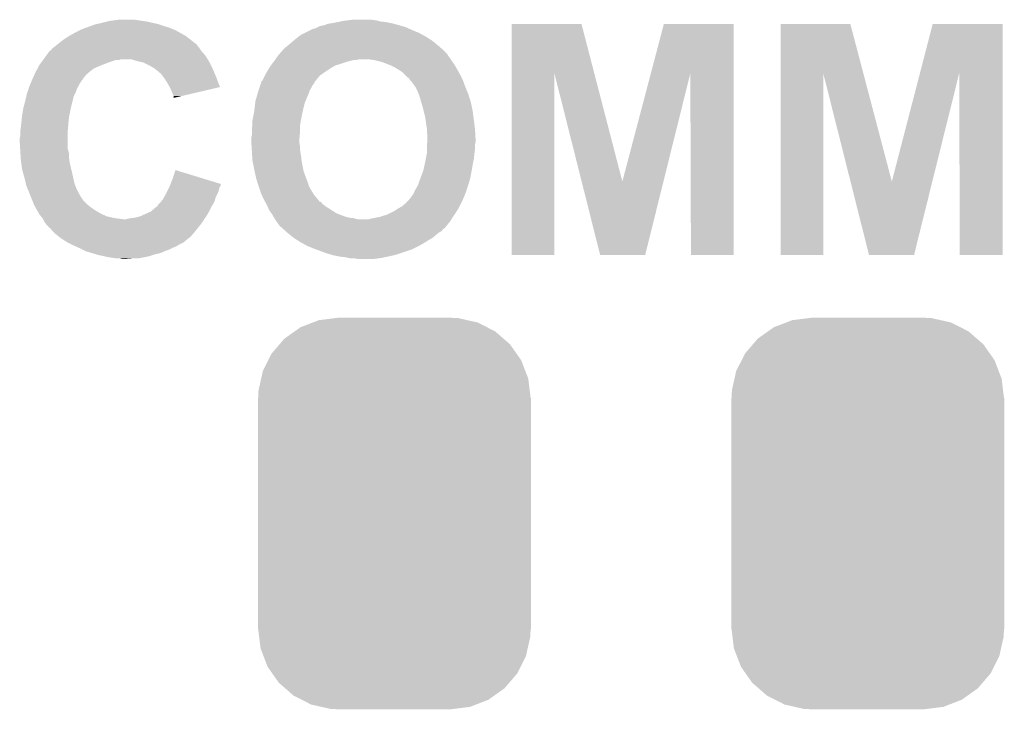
# Model space of a CAD drawing. Extents: x -0.05 to 0.95, y -0.15 to 1.54.
# Tile 20 of 45: x 0.31 to 0.47, y 0.36 to 0.48. Entities that reach past the tile are written whole.
import ezdxf

# ---------------------------------------------------------------- set-up
doc = ezdxf.new("R2010")
doc.units = 0
doc.layers.get('0').update_dxf_attribs({"linetype": 'CONTINUOUS'})
doc.layers.add('ACCEL_35_CLICK_V101_GTO', color=14, linetype='CONTINUOUS')
doc.layers.add('ACCEL_35_CLICK_V101_GTS', color=12, linetype='CONTINUOUS')

# ---------------------------------------------------------------- blocks, each defined once
blk = doc.blocks.new('CUSTOM_74')
for points in [[(-0.01563, 0.03096), (-0.01356, 0.03176), (0.01541, 0.03096), (0.01383, 0.03176)], [(-0.01356, 0.03176), (-0.01259, 0.03214), (0.01383, 0.03176), (0.01215, 0.03214)], [(-0.01259, 0.03214), (-0.00989, 0.03248), (0.01215, 0.03214), (0.01065, 0.03248)], [(-0.00989, 0.03248), (-0.00935, 0.03255), (0.01065, 0.03248), (0.00935, 0.03255)], [(-0.01829, 0.02907), (-0.01657, 0.03029), (0.01814, 0.02907), (0.01674, 0.03029)], [(-0.01657, 0.03029), (-0.01563, 0.03096), (0.01674, 0.03029), (0.01541, 0.03096)], [(-0.02041, 0.0266), (-0.01908, 0.02815), (0.0203, 0.0266), (0.0192, 0.02815)], [(-0.01908, 0.02815), (-0.01829, 0.02907), (0.0192, 0.02815), (0.01814, 0.02907)], [(-0.02097, 0.02548), (-0.02041, 0.0266), (0.02108, 0.02548), (0.0203, 0.0266)], [(-0.02188, 0.02368), (-0.02097, 0.02548), (0.02177, 0.02368), (0.02108, 0.02548)], [(-0.02215, 0.02244), (-0.02188, 0.02368), (0.02225, 0.02244), (0.02177, 0.02368)], [(-0.02259, 0.0205), (-0.02215, 0.02244), (0.02249, 0.0205), (0.02225, 0.02244)], [(-0.02265, 0.0192), (-0.02259, 0.0205), (0.02265, 0.0192), (0.02249, 0.0205)], [(-0.0227, -0.0192), (-0.0227, 0.0192), (0.0227, -0.0192), (0.0227, 0.0192)], [(-0.02249, -0.0205), (-0.02265, -0.0192), (0.02259, -0.0205), (0.02265, -0.0192)], [(-0.02225, -0.02244), (-0.02249, -0.0205), (0.02215, -0.02244), (0.02259, -0.0205)], [(-0.02177, -0.02368), (-0.02225, -0.02244), (0.02188, -0.02368), (0.02215, -0.02244)], [(-0.02108, -0.02548), (-0.02177, -0.02368), (0.02097, -0.02548), (0.02188, -0.02368)], [(-0.0203, -0.0266), (-0.02108, -0.02548), (0.02041, -0.0266), (0.02097, -0.02548)], [(-0.0192, -0.02815), (-0.0203, -0.0266), (0.01908, -0.02815), (0.02041, -0.0266)], [(-0.01814, -0.02907), (-0.0192, -0.02815), (0.01829, -0.02907), (0.01908, -0.02815)], [(-0.01674, -0.03029), (-0.01814, -0.02907), (0.01657, -0.03029), (0.01829, -0.02907)], [(-0.01541, -0.03096), (-0.01674, -0.03029), (0.01563, -0.03096), (0.01657, -0.03029)], [(-0.01383, -0.03176), (-0.01541, -0.03096), (0.01356, -0.03176), (0.01563, -0.03096)], [(-0.01215, -0.03214), (-0.01383, -0.03176), (0.01259, -0.03214), (0.01356, -0.03176)], [(-0.01065, -0.03248), (-0.01215, -0.03214), (0.00989, -0.03248), (0.01259, -0.03214)], [(-0.00935, -0.03255), (-0.01065, -0.03248), (0.00935, -0.03255), (0.00989, -0.03248)]]:
    blk.add_solid(points)

msp = doc.modelspace()

# ---------------------------------------------------------------- linework, layer by layer
at = {"layer": 'ACCEL_35_CLICK_V101_GTO'}
for points in [[(0.3228, 0.4746), (0.3236, 0.4748), (0.331, 0.4746), (0.3301, 0.4748)], [(0.3236, 0.4748), (0.324, 0.4749), (0.3301, 0.4748), (0.3294, 0.4749)], [(0.324, 0.4749), (0.32475, 0.475), (0.3294, 0.4749), (0.3287, 0.475)], [(0.32475, 0.475), (0.3255, 0.4751), (0.3287, 0.475), (0.3281, 0.4751)], [(0.36187, 0.4747), (0.36233, 0.4748), (0.3699, 0.4747), (0.369, 0.4748)], [(0.36233, 0.4748), (0.3628, 0.4749), (0.369, 0.4748), (0.3686, 0.4749)], [(0.3628, 0.4749), (0.3636, 0.475), (0.3686, 0.4749), (0.3682, 0.475)], [(0.3636, 0.475), (0.3644, 0.4751), (0.3682, 0.475), (0.3674, 0.4751)], [(0.3183, 0.473), (0.3191, 0.4734), (0.33552, 0.473), (0.3348, 0.4734)], [(0.3191, 0.4734), (0.3193, 0.4735), (0.3348, 0.4734), (0.33455, 0.4735)], [(0.3193, 0.4735), (0.32013, 0.4738), (0.33455, 0.4735), (0.3338, 0.4738)], [(0.32013, 0.4738), (0.32095, 0.4741), (0.3338, 0.4738), (0.3328, 0.4741)], [(0.32095, 0.4741), (0.3215, 0.4743), (0.3328, 0.4741), (0.3322, 0.4743)], [(0.3215, 0.4743), (0.32193, 0.4744), (0.3322, 0.4743), (0.3319, 0.4744)], [(0.32193, 0.4744), (0.3228, 0.4746), (0.3319, 0.4744), (0.331, 0.4746)], [(0.3564, 0.4729), (0.3574, 0.4734), (0.3754, 0.4729), (0.3742, 0.4734)], [(0.3574, 0.4734), (0.3578, 0.4736), (0.3742, 0.4734), (0.37376, 0.4736)], [(0.358, 0.4736), (0.3586, 0.4739), (0.37376, 0.4736), (0.3731, 0.4739)], [(0.3586, 0.4739), (0.3588, 0.474), (0.3731, 0.4739), (0.37273, 0.474)], [(0.3588, 0.474), (0.3592, 0.4741), (0.37273, 0.474), (0.37237, 0.4741)], [(0.3592, 0.4741), (0.3597, 0.4742), (0.37237, 0.4741), (0.372, 0.4742)], [(0.3597, 0.4742), (0.3602, 0.4744), (0.372, 0.4742), (0.37127, 0.4744)], [(0.3602, 0.4744), (0.3608, 0.4745), (0.37127, 0.4744), (0.3709, 0.4745)], [(0.3608, 0.4745), (0.3614, 0.4746), (0.3709, 0.4745), (0.3704, 0.4746)], [(0.3614, 0.4746), (0.36187, 0.4747), (0.3704, 0.4746), (0.3699, 0.4747)], [(0.3908, 0.46619), (0.3908, 0.4744), (0.40453, 0.46619), (0.4024, 0.4744)], [(0.3908, 0.4744), (0.3908, 0.4744), (0.4024, 0.4744), (0.3908, 0.4744)], [(0.41394, 0.46619), (0.4161, 0.4744), (0.4277, 0.46619), (0.4277, 0.4744)], [(0.4161, 0.4744), (0.4161, 0.4744), (0.4277, 0.4744), (0.4161, 0.4744)], [(0.4355, 0.46619), (0.4355, 0.4744), (0.44926, 0.46619), (0.4471, 0.4744)], [(0.4355, 0.4744), (0.4355, 0.4744), (0.4471, 0.4744), (0.4355, 0.4744)], [(0.45867, 0.46619), (0.4608, 0.4744), (0.4724, 0.46619), (0.4724, 0.4744)], [(0.4608, 0.4744), (0.4608, 0.4744), (0.4724, 0.4744), (0.4608, 0.4744)], [(0.3153, 0.471), (0.3159, 0.4715), (0.3384, 0.471), (0.33776, 0.4715)], [(0.3159, 0.4715), (0.3166, 0.472), (0.33776, 0.4715), (0.33711, 0.472)], [(0.3166, 0.472), (0.31724, 0.4724), (0.33711, 0.472), (0.3366, 0.4724)], [(0.31724, 0.4724), (0.3174, 0.4725), (0.3366, 0.4724), (0.33642, 0.4725)], [(0.3174, 0.4725), (0.3183, 0.473), (0.33642, 0.4725), (0.33552, 0.473)], [(0.3543, 0.4714), (0.35453, 0.4716), (0.37784, 0.4714), (0.3776, 0.4716)], [(0.35453, 0.4716), (0.355, 0.472), (0.3776, 0.4716), (0.37697, 0.472)], [(0.355, 0.472), (0.3554, 0.4723), (0.37697, 0.472), (0.3765, 0.4723)], [(0.3554, 0.4723), (0.3558, 0.4726), (0.3765, 0.4723), (0.37595, 0.4726)], [(0.3558, 0.4726), (0.3564, 0.4729), (0.37595, 0.4726), (0.3754, 0.4729)], [(0.3139, 0.4698), (0.314, 0.4699), (0.33929, 0.4698), (0.3392, 0.4699)], [(0.314, 0.4699), (0.3142, 0.47), (0.3392, 0.4699), (0.33913, 0.47)], [(0.3142, 0.47), (0.3144, 0.4703), (0.33913, 0.47), (0.33893, 0.4703)], [(0.3144, 0.4703), (0.31467, 0.4705), (0.33893, 0.4703), (0.3388, 0.4705)], [(0.31467, 0.4705), (0.3148, 0.4706), (0.3388, 0.4705), (0.3387, 0.4706)], [(0.3148, 0.4706), (0.31493, 0.4707), (0.3387, 0.4706), (0.3386, 0.4707)], [(0.31493, 0.4707), (0.31517, 0.4709), (0.3386, 0.4707), (0.3385, 0.4709)], [(0.31517, 0.4709), (0.3153, 0.471), (0.3385, 0.4709), (0.3384, 0.471)], [(0.35253, 0.4698), (0.3528, 0.4701), (0.3797, 0.4698), (0.37937, 0.4701)], [(0.3528, 0.4701), (0.3532, 0.4705), (0.37937, 0.4701), (0.37892, 0.4705)], [(0.3532, 0.4705), (0.35345, 0.4707), (0.37892, 0.4705), (0.3787, 0.4707)], [(0.35345, 0.4707), (0.3537, 0.4709), (0.3787, 0.4707), (0.37846, 0.4709)], [(0.3537, 0.4709), (0.3543, 0.4714), (0.37846, 0.4709), (0.37784, 0.4714)], [(0.31266, 0.4681), (0.31288, 0.4684), (0.3241, 0.4681), (0.325, 0.4684)], [(0.31288, 0.4684), (0.31295, 0.4685), (0.3255, 0.4684), (0.3258, 0.4685)], [(0.31288, 0.4684), (0.31288, 0.4684), (0.325, 0.4684), (0.3255, 0.4684)], [(0.31295, 0.4685), (0.31339, 0.4691), (0.34026, 0.4685), (0.3399, 0.4691)], [(0.31295, 0.4685), (0.31295, 0.4685), (0.3258, 0.4685), (0.3276, 0.4685)], [(0.31339, 0.4691), (0.3139, 0.4698), (0.3399, 0.4691), (0.33929, 0.4698)], [(0.3286, 0.4682), (0.3276, 0.4685), (0.34044, 0.4682), (0.34026, 0.4685)], [(0.32905, 0.4681), (0.3286, 0.4682), (0.3405, 0.4681), (0.34044, 0.4682)], [(0.35122, 0.4681), (0.3513, 0.4682), (0.3634, 0.4681), (0.36377, 0.4682)], [(0.3513, 0.4682), (0.35144, 0.4684), (0.36377, 0.4682), (0.3645, 0.4684)], [(0.35144, 0.4684), (0.35151, 0.4685), (0.3649, 0.4684), (0.3654, 0.4685)], [(0.35151, 0.4685), (0.352, 0.4692), (0.38067, 0.4685), (0.3802, 0.4692)], [(0.352, 0.4692), (0.35236, 0.4696), (0.3802, 0.4692), (0.3799, 0.4696)], [(0.35236, 0.4696), (0.35244, 0.4697), (0.3799, 0.4696), (0.3797, 0.4697)], [(0.35244, 0.4697), (0.35253, 0.4698), (0.3797, 0.4697), (0.3797, 0.4698)], [(0.3679, 0.4684), (0.3671, 0.4685), (0.38073, 0.4684), (0.38067, 0.4685)], [(0.3683, 0.4683), (0.3679, 0.4684), (0.3808, 0.4683), (0.38073, 0.4684)], [(0.3687, 0.4682), (0.3683, 0.4683), (0.38087, 0.4682), (0.3808, 0.4683)], [(0.3694, 0.468), (0.3687, 0.4682), (0.38101, 0.468), (0.38087, 0.4682)], [(0.3117, 0.4665), (0.31192, 0.4669), (0.3207, 0.4665), (0.3212, 0.4669)], [(0.31192, 0.4669), (0.31208, 0.4672), (0.3212, 0.4669), (0.3218, 0.4672)], [(0.31208, 0.4672), (0.3123, 0.4676), (0.3218, 0.4672), (0.32276, 0.4676)], [(0.3123, 0.4676), (0.31237, 0.4677), (0.32276, 0.4676), (0.323, 0.4677)], [(0.31237, 0.4677), (0.31266, 0.4681), (0.323, 0.4677), (0.3241, 0.4681)], [(0.3295, 0.468), (0.32905, 0.4681), (0.34055, 0.468), (0.3405, 0.4681)], [(0.3309, 0.4673), (0.3295, 0.468), (0.3409, 0.4673), (0.34055, 0.468)], [(0.3314, 0.467), (0.3309, 0.4673), (0.34105, 0.467), (0.3409, 0.4673)], [(0.3315, 0.4669), (0.3314, 0.467), (0.3411, 0.4669), (0.34105, 0.467)], [(0.3316, 0.4668), (0.3315, 0.4669), (0.34114, 0.4668), (0.3411, 0.4669)], [(0.3318, 0.4667), (0.3316, 0.4668), (0.34119, 0.4667), (0.34114, 0.4668)], [(0.3325, 0.4661), (0.3318, 0.4667), (0.34144, 0.4661), (0.34119, 0.4667)], [(0.35003, 0.4663), (0.3502, 0.4666), (0.3596, 0.4663), (0.36005, 0.4666)], [(0.3502, 0.4666), (0.35051, 0.4671), (0.36005, 0.4666), (0.3608, 0.4671)], [(0.35051, 0.4671), (0.3507, 0.4674), (0.3608, 0.4671), (0.36132, 0.4674)], [(0.3507, 0.4674), (0.35078, 0.4675), (0.36132, 0.4674), (0.3615, 0.4675)], [(0.35078, 0.4675), (0.35092, 0.4677), (0.3615, 0.4675), (0.3622, 0.4677)], [(0.35092, 0.4677), (0.35122, 0.4681), (0.3622, 0.4677), (0.3634, 0.4681)], [(0.37044, 0.4676), (0.3694, 0.468), (0.3813, 0.4676), (0.38101, 0.468)], [(0.3707, 0.4675), (0.37044, 0.4676), (0.38136, 0.4675), (0.3813, 0.4676)], [(0.3713, 0.4672), (0.3707, 0.4675), (0.38153, 0.4672), (0.38136, 0.4675)], [(0.3718, 0.4669), (0.3713, 0.4672), (0.3817, 0.4669), (0.38153, 0.4672)], [(0.3723, 0.4666), (0.3718, 0.4669), (0.38187, 0.4666), (0.3817, 0.4669)], [(0.3727, 0.4663), (0.3723, 0.4666), (0.38203, 0.4663), (0.38187, 0.4666)], [(0.31081, 0.4645), (0.31106, 0.4651), (0.319, 0.4645), (0.3194, 0.4651)], [(0.31106, 0.4651), (0.3111, 0.4652), (0.3194, 0.4651), (0.3195, 0.4652)], [(0.3111, 0.4652), (0.31119, 0.4654), (0.3195, 0.4652), (0.3196, 0.4654)], [(0.31119, 0.4654), (0.31147, 0.466), (0.3196, 0.4654), (0.3201, 0.466)], [(0.31147, 0.466), (0.3117, 0.4665), (0.3201, 0.466), (0.3207, 0.4665)], [(0.33295, 0.4655), (0.3325, 0.4661), (0.3417, 0.4655), (0.34144, 0.4661)], [(0.3331, 0.4653), (0.33295, 0.4655), (0.34177, 0.4653), (0.3417, 0.4655)], [(0.3336, 0.4645), (0.3331, 0.4653), (0.34207, 0.4645), (0.34177, 0.4653)], [(0.3493, 0.4649), (0.34935, 0.465), (0.3581, 0.4649), (0.3583, 0.465)], [(0.34935, 0.465), (0.3494, 0.4651), (0.3583, 0.465), (0.3583, 0.4651)], [(0.3494, 0.4651), (0.34945, 0.4652), (0.3583, 0.4651), (0.3584, 0.4652)], [(0.34945, 0.4652), (0.34975, 0.4658), (0.3584, 0.4652), (0.3589, 0.4658)], [(0.34975, 0.4658), (0.3498, 0.4659), (0.3589, 0.4658), (0.35904, 0.4659)], [(0.3498, 0.4659), (0.35003, 0.4663), (0.35904, 0.4659), (0.3596, 0.4663)], [(0.373, 0.466), (0.3727, 0.4663), (0.3822, 0.466), (0.38203, 0.4663)], [(0.3735, 0.4655), (0.373, 0.466), (0.38245, 0.4655), (0.3822, 0.466)], [(0.3737, 0.4654), (0.3735, 0.4655), (0.3825, 0.4654), (0.38245, 0.4655)], [(0.3738, 0.4653), (0.3737, 0.4654), (0.38255, 0.4653), (0.3825, 0.4654)], [(0.3738, 0.4652), (0.3738, 0.4653), (0.3826, 0.4652), (0.38255, 0.4653)], [(0.37397, 0.465), (0.3738, 0.4652), (0.3827, 0.465), (0.3826, 0.4652)], [(0.3743, 0.4646), (0.37397, 0.465), (0.38285, 0.4646), (0.3827, 0.465)], [(0.3908, 0.436), (0.3908, 0.46619), (0.3979, 0.436), (0.3979, 0.46619)], [(0.40243, 0.4482), (0.3979, 0.46619), (0.4092, 0.4482), (0.40453, 0.46619)], [(0.4092, 0.4482), (0.41394, 0.46619), (0.41603, 0.4482), (0.4205, 0.46619)], [(0.4206, 0.436), (0.4205, 0.46619), (0.4277, 0.436), (0.4277, 0.46619)], [(0.4355, 0.436), (0.4355, 0.46619), (0.4426, 0.436), (0.4426, 0.46619)], [(0.44713, 0.4482), (0.4426, 0.46619), (0.454, 0.4482), (0.44926, 0.46619)], [(0.454, 0.4482), (0.45867, 0.46619), (0.46073, 0.4482), (0.4652, 0.46619)], [(0.4653, 0.436), (0.4652, 0.46619), (0.4724, 0.436), (0.4724, 0.46619)], [(0.31027, 0.463), (0.31047, 0.4636), (0.3183, 0.463), (0.3185, 0.4636)], [(0.31047, 0.4636), (0.3106, 0.464), (0.3185, 0.4636), (0.31874, 0.464)], [(0.3106, 0.464), (0.31064, 0.4641), (0.31874, 0.464), (0.3188, 0.4641)], [(0.31064, 0.4641), (0.31081, 0.4645), (0.3188, 0.4641), (0.319, 0.4645)], [(0.33394, 0.4639), (0.3336, 0.4645), (0.3423, 0.4639), (0.34207, 0.4645)], [(0.334, 0.4638), (0.33394, 0.4639), (0.34187, 0.4638), (0.3423, 0.4639)], [(0.3343, 0.4631), (0.334, 0.4638), (0.33888, 0.4631), (0.34187, 0.4638)], [(0.34852, 0.4627), (0.3487, 0.4633), (0.357, 0.4627), (0.3572, 0.4633)], [(0.3487, 0.4633), (0.34887, 0.4638), (0.3572, 0.4633), (0.3575, 0.4638)], [(0.34887, 0.4638), (0.349, 0.4642), (0.3575, 0.4638), (0.3577, 0.4642)], [(0.349, 0.4642), (0.34913, 0.4646), (0.3577, 0.4642), (0.358, 0.4646)], [(0.34913, 0.4646), (0.3492, 0.4648), (0.358, 0.4646), (0.35807, 0.4648)], [(0.3492, 0.4648), (0.3492, 0.4649), (0.35807, 0.4648), (0.3581, 0.4649)], [(0.3748, 0.4639), (0.3743, 0.4646), (0.3831, 0.4639), (0.38285, 0.4646)], [(0.3752, 0.4631), (0.3748, 0.4639), (0.38343, 0.4631), (0.3831, 0.4639)], [(0.3099, 0.4615), (0.31011, 0.4624), (0.31777, 0.4615), (0.318, 0.4624)], [(0.31011, 0.4624), (0.3102, 0.4628), (0.318, 0.4624), (0.3182, 0.4628)], [(0.3102, 0.4628), (0.31027, 0.463), (0.3182, 0.4628), (0.3183, 0.463)], [(0.3345, 0.4626), (0.3343, 0.4631), (0.33674, 0.4626), (0.33888, 0.4631)], [(0.3346, 0.4624), (0.3345, 0.4626), (0.33588, 0.4624), (0.33674, 0.4626)], [(0.3346, 0.4621), (0.3346, 0.4624), (0.3346, 0.4621), (0.33588, 0.4624)], [(0.3482, 0.4616), (0.34852, 0.4627), (0.35653, 0.4616), (0.357, 0.4627)], [(0.37535, 0.4627), (0.3752, 0.4631), (0.3836, 0.4627), (0.38343, 0.4631)], [(0.3755, 0.4623), (0.37535, 0.4627), (0.38372, 0.4623), (0.3836, 0.4627)], [(0.37576, 0.4614), (0.3755, 0.4623), (0.384, 0.4614), (0.38372, 0.4623)], [(0.30952, 0.4599), (0.3096, 0.4604), (0.3174, 0.4599), (0.31751, 0.4604)], [(0.3096, 0.4604), (0.30971, 0.4608), (0.31751, 0.4604), (0.3176, 0.4608)], [(0.30971, 0.4608), (0.3099, 0.4615), (0.3176, 0.4608), (0.31777, 0.4615)], [(0.348, 0.4599), (0.34807, 0.4605), (0.35607, 0.4599), (0.3562, 0.4605)], [(0.34807, 0.4605), (0.34816, 0.4613), (0.3562, 0.4605), (0.3564, 0.4613)], [(0.34816, 0.4613), (0.3482, 0.4616), (0.3564, 0.4613), (0.35653, 0.4616)], [(0.376, 0.4606), (0.37576, 0.4614), (0.38417, 0.4606), (0.384, 0.4614)], [(0.37615, 0.46), (0.376, 0.4606), (0.3843, 0.46), (0.38417, 0.4606)], [(0.3764, 0.459), (0.37615, 0.46), (0.38443, 0.459), (0.3843, 0.46)], [(0.3093, 0.4582), (0.30937, 0.4589), (0.31713, 0.4582), (0.3172, 0.4589)], [(0.30937, 0.4589), (0.3094, 0.4592), (0.3172, 0.4589), (0.31726, 0.4592)], [(0.3094, 0.4592), (0.30952, 0.4599), (0.31726, 0.4592), (0.3174, 0.4599)], [(0.3477, 0.4584), (0.34774, 0.4586), (0.35576, 0.4584), (0.3558, 0.4586)], [(0.3477, 0.4576), (0.3477, 0.4584), (0.35562, 0.4576), (0.35576, 0.4584)], [(0.34774, 0.4586), (0.34794, 0.4596), (0.3558, 0.4586), (0.356, 0.4596)], [(0.34794, 0.4596), (0.348, 0.4599), (0.356, 0.4596), (0.35607, 0.4599)], [(0.37647, 0.4585), (0.3764, 0.459), (0.3845, 0.4585), (0.38443, 0.459)], [(0.3766, 0.4576), (0.37647, 0.4585), (0.38461, 0.4576), (0.3845, 0.4585)], [(0.30912, 0.4567), (0.3092, 0.4573), (0.317, 0.4567), (0.31705, 0.4573)], [(0.3092, 0.4573), (0.30927, 0.4579), (0.31705, 0.4573), (0.3171, 0.4579)], [(0.30927, 0.4579), (0.3093, 0.4582), (0.3171, 0.4579), (0.31713, 0.4582)], [(0.3476, 0.457), (0.34768, 0.4575), (0.3556, 0.457), (0.3556, 0.4575)], [(0.3476, 0.4564), (0.3476, 0.457), (0.3556, 0.4564), (0.3556, 0.457)], [(0.34768, 0.4575), (0.3477, 0.4576), (0.3556, 0.4575), (0.35562, 0.4576)], [(0.3767, 0.457), (0.3766, 0.4576), (0.38469, 0.457), (0.38461, 0.4576)], [(0.3767, 0.4569), (0.3767, 0.457), (0.3847, 0.4569), (0.38469, 0.457)], [(0.3767, 0.4564), (0.3767, 0.4569), (0.38473, 0.4564), (0.3847, 0.4569)], [(0.309, 0.4553), (0.3091, 0.4558), (0.317, 0.4553), (0.317, 0.4558)], [(0.309, 0.4549), (0.309, 0.4553), (0.317, 0.4549), (0.317, 0.4553)], [(0.3091, 0.4565), (0.30912, 0.4567), (0.317, 0.4565), (0.317, 0.4567)], [(0.3091, 0.4558), (0.3091, 0.4565), (0.317, 0.4558), (0.317, 0.4565)], [(0.3475, 0.4555), (0.3476, 0.4559), (0.35552, 0.4555), (0.35556, 0.4559)], [(0.3475, 0.4552), (0.3475, 0.4555), (0.3555, 0.4552), (0.35552, 0.4555)], [(0.3475, 0.4549), (0.3475, 0.4552), (0.3555, 0.4549), (0.3555, 0.4552)], [(0.3476, 0.4559), (0.3476, 0.4564), (0.35556, 0.4559), (0.3556, 0.4564)], [(0.3768, 0.4559), (0.3767, 0.4564), (0.38476, 0.4559), (0.38473, 0.4564)], [(0.37676, 0.4548), (0.37678, 0.4551), (0.3848, 0.4548), (0.3848, 0.4551)], [(0.37678, 0.4551), (0.3768, 0.4553), (0.3848, 0.4551), (0.38479, 0.4553)], [(0.3768, 0.4553), (0.3768, 0.4559), (0.38479, 0.4553), (0.38476, 0.4559)], [(0.30908, 0.4536), (0.309, 0.4549), (0.317, 0.4536), (0.317, 0.4549)], [(0.3091, 0.4532), (0.30908, 0.4536), (0.31711, 0.4532), (0.317, 0.4536)], [(0.34752, 0.4546), (0.3475, 0.4549), (0.3555, 0.4546), (0.3555, 0.4549)], [(0.34755, 0.4541), (0.34752, 0.4546), (0.3556, 0.4541), (0.3555, 0.4546)], [(0.34758, 0.4536), (0.34755, 0.4541), (0.3556, 0.4536), (0.3556, 0.4541)], [(0.34763, 0.4529), (0.34758, 0.4536), (0.3557, 0.4529), (0.3556, 0.4536)], [(0.3767, 0.4541), (0.37672, 0.4543), (0.3847, 0.4541), (0.3847, 0.4543)], [(0.3767, 0.4536), (0.3767, 0.4541), (0.3847, 0.4536), (0.3847, 0.4541)], [(0.3767, 0.4529), (0.3767, 0.4536), (0.38461, 0.4529), (0.3847, 0.4536)], [(0.37672, 0.4543), (0.37676, 0.4548), (0.3847, 0.4543), (0.3848, 0.4548)], [(0.30912, 0.4529), (0.3091, 0.4532), (0.3172, 0.4529), (0.31711, 0.4532)], [(0.30917, 0.4522), (0.30912, 0.4529), (0.3172, 0.4522), (0.3172, 0.4529)], [(0.3092, 0.4517), (0.30917, 0.4522), (0.31726, 0.4517), (0.3172, 0.4522)], [(0.34766, 0.4523), (0.34763, 0.4529), (0.3558, 0.4523), (0.3557, 0.4529)], [(0.3477, 0.4517), (0.34766, 0.4523), (0.35587, 0.4517), (0.3558, 0.4523)], [(0.3763, 0.4509), (0.3765, 0.4519), (0.3843, 0.4509), (0.3845, 0.4519)], [(0.3765, 0.4519), (0.37668, 0.4528), (0.3845, 0.4519), (0.3846, 0.4528)], [(0.37668, 0.4528), (0.3767, 0.4529), (0.3846, 0.4528), (0.38461, 0.4529)], [(0.30924, 0.4514), (0.3092, 0.4517), (0.3173, 0.4514), (0.31726, 0.4517)], [(0.3094, 0.4502), (0.30924, 0.4514), (0.31758, 0.4502), (0.3173, 0.4514)], [(0.30954, 0.4497), (0.3094, 0.4502), (0.3177, 0.4497), (0.31758, 0.4502)], [(0.34774, 0.4515), (0.3477, 0.4517), (0.3559, 0.4515), (0.35587, 0.4517)], [(0.348, 0.4502), (0.34774, 0.4515), (0.35614, 0.4502), (0.3559, 0.4515)], [(0.34806, 0.4499), (0.348, 0.4502), (0.3562, 0.4499), (0.35614, 0.4502)], [(0.3761, 0.45), (0.3763, 0.4509), (0.38414, 0.45), (0.3843, 0.4509)], [(0.3098, 0.4488), (0.30954, 0.4497), (0.3179, 0.4488), (0.3177, 0.4497)], [(0.31001, 0.4479), (0.3098, 0.4488), (0.3181, 0.4479), (0.3179, 0.4488)], [(0.33409, 0.4478), (0.3344, 0.4486), (0.3424, 0.4478), (0.33979, 0.4486)], [(0.3344, 0.4486), (0.3349, 0.4501), (0.33979, 0.4486), (0.3349, 0.4501)], [(0.3483, 0.4488), (0.34806, 0.4499), (0.35661, 0.4488), (0.3562, 0.4499)], [(0.34845, 0.4483), (0.3483, 0.4488), (0.3568, 0.4483), (0.35661, 0.4488)], [(0.3755, 0.4484), (0.37561, 0.4487), (0.38381, 0.4484), (0.3839, 0.4487)], [(0.37561, 0.4487), (0.3761, 0.45), (0.3839, 0.4487), (0.38414, 0.45)], [(0.3101, 0.4475), (0.31001, 0.4479), (0.31825, 0.4475), (0.3181, 0.4479)], [(0.31027, 0.4471), (0.3101, 0.4475), (0.3184, 0.4471), (0.31825, 0.4475)], [(0.3106, 0.4463), (0.31027, 0.4471), (0.3188, 0.4463), (0.3184, 0.4471)], [(0.3336, 0.4467), (0.33385, 0.4472), (0.3421, 0.4467), (0.3422, 0.4472)], [(0.33385, 0.4472), (0.3339, 0.4473), (0.3422, 0.4472), (0.34227, 0.4473)], [(0.3339, 0.4473), (0.33398, 0.4475), (0.34227, 0.4473), (0.3424, 0.4475)], [(0.33398, 0.4475), (0.33409, 0.4478), (0.3424, 0.4475), (0.3424, 0.4478)], [(0.3487, 0.4475), (0.34845, 0.4483), (0.35707, 0.4475), (0.3568, 0.4483)], [(0.34873, 0.4474), (0.3487, 0.4475), (0.3571, 0.4474), (0.35707, 0.4475)], [(0.34897, 0.4467), (0.34873, 0.4474), (0.3575, 0.4467), (0.3571, 0.4474)], [(0.3747, 0.4467), (0.375, 0.4472), (0.38327, 0.4467), (0.38343, 0.4472)], [(0.375, 0.4472), (0.3751, 0.4474), (0.38343, 0.4472), (0.3835, 0.4474)], [(0.3751, 0.4474), (0.3753, 0.4478), (0.3835, 0.4474), (0.38362, 0.4478)], [(0.3753, 0.4478), (0.3755, 0.4484), (0.38362, 0.4478), (0.38381, 0.4484)], [(0.4055, 0.436), (0.40243, 0.4482), (0.413, 0.436), (0.41603, 0.4482)], [(0.4502, 0.436), (0.44713, 0.4482), (0.4577, 0.436), (0.46073, 0.4482)], [(0.31088, 0.4456), (0.3106, 0.4463), (0.3192, 0.4456), (0.3188, 0.4463)], [(0.31112, 0.445), (0.31088, 0.4456), (0.3196, 0.445), (0.3192, 0.4456)], [(0.33254, 0.4449), (0.3329, 0.4454), (0.3414, 0.4449), (0.34154, 0.4454)], [(0.3329, 0.4454), (0.33301, 0.4456), (0.34154, 0.4454), (0.3416, 0.4456)], [(0.33301, 0.4456), (0.33334, 0.4462), (0.3416, 0.4456), (0.3419, 0.4462)], [(0.33334, 0.4462), (0.3334, 0.4463), (0.3419, 0.4462), (0.34194, 0.4463)], [(0.3334, 0.4463), (0.3336, 0.4467), (0.34194, 0.4463), (0.3421, 0.4467)], [(0.3491, 0.4463), (0.34897, 0.4467), (0.35775, 0.4463), (0.3575, 0.4467)], [(0.34928, 0.4459), (0.3491, 0.4463), (0.358, 0.4459), (0.35775, 0.4463)], [(0.34955, 0.4453), (0.34928, 0.4459), (0.3585, 0.4453), (0.358, 0.4459)], [(0.3496, 0.4452), (0.34955, 0.4453), (0.3586, 0.4452), (0.3585, 0.4453)], [(0.3738, 0.4453), (0.374, 0.4455), (0.38272, 0.4453), (0.38281, 0.4455)], [(0.3738, 0.4452), (0.3738, 0.4453), (0.38268, 0.4452), (0.38272, 0.4453)], [(0.374, 0.4455), (0.3742, 0.4458), (0.38281, 0.4455), (0.38293, 0.4458)], [(0.3742, 0.4458), (0.3745, 0.4462), (0.38293, 0.4458), (0.3831, 0.4462)], [(0.3745, 0.4462), (0.3747, 0.4467), (0.3831, 0.4462), (0.38327, 0.4467)], [(0.31132, 0.4445), (0.31112, 0.445), (0.3201, 0.4445), (0.3196, 0.445)], [(0.3114, 0.4443), (0.31132, 0.4445), (0.32034, 0.4443), (0.3201, 0.4445)], [(0.31157, 0.444), (0.3114, 0.4443), (0.3207, 0.444), (0.32034, 0.4443)], [(0.31184, 0.4435), (0.31157, 0.444), (0.3214, 0.4435), (0.3207, 0.444)], [(0.3308, 0.4432), (0.3316, 0.4439), (0.34047, 0.4432), (0.34084, 0.4439)], [(0.3316, 0.4439), (0.3318, 0.444), (0.34084, 0.4439), (0.34089, 0.444)], [(0.3318, 0.444), (0.33193, 0.4442), (0.34089, 0.444), (0.341, 0.4442)], [(0.33193, 0.4442), (0.332, 0.4443), (0.341, 0.4442), (0.34106, 0.4443)], [(0.332, 0.4443), (0.3324, 0.4447), (0.34106, 0.4443), (0.34129, 0.4447)], [(0.3324, 0.4447), (0.33254, 0.4449), (0.34129, 0.4447), (0.3414, 0.4449)], [(0.34966, 0.4451), (0.3496, 0.4452), (0.3587, 0.4451), (0.3586, 0.4452)], [(0.34977, 0.4449), (0.34966, 0.4451), (0.3588, 0.4449), (0.3587, 0.4451)], [(0.34982, 0.4448), (0.34977, 0.4449), (0.3591, 0.4448), (0.3588, 0.4449)], [(0.34999, 0.4445), (0.34982, 0.4448), (0.3593, 0.4445), (0.3591, 0.4448)], [(0.3501, 0.4443), (0.34999, 0.4445), (0.35957, 0.4443), (0.3593, 0.4445)], [(0.35028, 0.4439), (0.3501, 0.4443), (0.3601, 0.4439), (0.35957, 0.4443)], [(0.35041, 0.4436), (0.35028, 0.4439), (0.3606, 0.4436), (0.3601, 0.4439)], [(0.3713, 0.4433), (0.3719, 0.4437), (0.38168, 0.4433), (0.38194, 0.4437)], [(0.3719, 0.4437), (0.37207, 0.4438), (0.38194, 0.4437), (0.382, 0.4438)], [(0.37207, 0.4438), (0.3726, 0.4441), (0.382, 0.4438), (0.38215, 0.4441)], [(0.3726, 0.4441), (0.3732, 0.4446), (0.38215, 0.4441), (0.3824, 0.4446)], [(0.3732, 0.4446), (0.3736, 0.445), (0.3824, 0.4446), (0.3826, 0.445)], [(0.3736, 0.445), (0.3738, 0.4452), (0.3826, 0.445), (0.38268, 0.4452)], [(0.3119, 0.4434), (0.31184, 0.4435), (0.32157, 0.4434), (0.3214, 0.4435)], [(0.31219, 0.4429), (0.3119, 0.4434), (0.3224, 0.4429), (0.32157, 0.4434)], [(0.3123, 0.4427), (0.31219, 0.4429), (0.32284, 0.4427), (0.3224, 0.4429)], [(0.31255, 0.4424), (0.3123, 0.4427), (0.3235, 0.4424), (0.32284, 0.4427)], [(0.3128, 0.4421), (0.31255, 0.4424), (0.3249, 0.4421), (0.3235, 0.4424)], [(0.31285, 0.442), (0.3128, 0.4421), (0.3256, 0.442), (0.3249, 0.4421)], [(0.3129, 0.4419), (0.31285, 0.442), (0.3264, 0.4419), (0.3256, 0.442)], [(0.3266, 0.4419), (0.3269, 0.442), (0.33967, 0.4419), (0.33973, 0.442)], [(0.3269, 0.442), (0.3275, 0.4421), (0.33973, 0.442), (0.3398, 0.4421)], [(0.3275, 0.4421), (0.3282, 0.4422), (0.3398, 0.4421), (0.33987, 0.4422)], [(0.3282, 0.4422), (0.329, 0.4424), (0.33987, 0.4422), (0.34, 0.4424)], [(0.329, 0.4424), (0.32967, 0.4427), (0.34, 0.4424), (0.3402, 0.4427)], [(0.32967, 0.4427), (0.3308, 0.4432), (0.3402, 0.4427), (0.34047, 0.4432)], [(0.3505, 0.4434), (0.35041, 0.4436), (0.36091, 0.4434), (0.3606, 0.4436)], [(0.35086, 0.4429), (0.3505, 0.4434), (0.3617, 0.4429), (0.36091, 0.4434)], [(0.351, 0.4427), (0.35086, 0.4429), (0.36222, 0.4427), (0.3617, 0.4429)], [(0.35117, 0.4424), (0.351, 0.4427), (0.363, 0.4424), (0.36222, 0.4427)], [(0.35129, 0.4422), (0.35117, 0.4424), (0.3637, 0.4422), (0.363, 0.4424)], [(0.35134, 0.4421), (0.35129, 0.4422), (0.3645, 0.4421), (0.3637, 0.4422)], [(0.3514, 0.442), (0.35134, 0.4421), (0.3649, 0.442), (0.3645, 0.4421)], [(0.35147, 0.4419), (0.3514, 0.442), (0.3653, 0.4419), (0.3649, 0.442)], [(0.3669, 0.4419), (0.3673, 0.442), (0.38077, 0.4419), (0.38083, 0.442)], [(0.3673, 0.442), (0.3688, 0.4423), (0.38083, 0.442), (0.38103, 0.4423)], [(0.3688, 0.4423), (0.3701, 0.4427), (0.38103, 0.4423), (0.3813, 0.4427)], [(0.3701, 0.4427), (0.3713, 0.4433), (0.3813, 0.4427), (0.38168, 0.4433)], [(0.3131, 0.4415), (0.3129, 0.4419), (0.3394, 0.4415), (0.33967, 0.4419)], [(0.31333, 0.4412), (0.3131, 0.4415), (0.3392, 0.4412), (0.3394, 0.4415)], [(0.3134, 0.4411), (0.31333, 0.4412), (0.33912, 0.4411), (0.3392, 0.4412)], [(0.3137, 0.4408), (0.3134, 0.4411), (0.33888, 0.4408), (0.33912, 0.4411)], [(0.3138, 0.4406), (0.3137, 0.4408), (0.33872, 0.4406), (0.33888, 0.4408)], [(0.31471, 0.4397), (0.3139, 0.4406), (0.338, 0.4397), (0.33872, 0.4406)], [(0.35173, 0.4415), (0.35147, 0.4419), (0.3805, 0.4415), (0.38077, 0.4419)], [(0.3518, 0.4414), (0.35173, 0.4415), (0.38042, 0.4414), (0.3805, 0.4415)], [(0.3521, 0.441), (0.3518, 0.4414), (0.3801, 0.441), (0.38042, 0.4414)], [(0.3523, 0.4407), (0.3521, 0.441), (0.37986, 0.4407), (0.3801, 0.441)], [(0.3525, 0.4406), (0.3523, 0.4407), (0.37978, 0.4406), (0.37986, 0.4407)], [(0.3526, 0.4405), (0.3525, 0.4406), (0.3797, 0.4405), (0.37978, 0.4406)], [(0.35271, 0.4404), (0.3526, 0.4405), (0.3796, 0.4404), (0.3797, 0.4405)], [(0.35282, 0.4403), (0.35271, 0.4404), (0.3794, 0.4403), (0.3796, 0.4404)], [(0.3148, 0.4396), (0.31471, 0.4397), (0.33791, 0.4396), (0.338, 0.4397)], [(0.31555, 0.439), (0.3148, 0.4396), (0.3374, 0.439), (0.33791, 0.4396)], [(0.3158, 0.4388), (0.31555, 0.439), (0.33713, 0.4388), (0.3374, 0.439)], [(0.31643, 0.4384), (0.3158, 0.4388), (0.3366, 0.4384), (0.33713, 0.4388)], [(0.35316, 0.44), (0.35282, 0.4403), (0.3792, 0.44), (0.3794, 0.4403)], [(0.35349, 0.4397), (0.35316, 0.44), (0.3787, 0.4397), (0.3792, 0.44)], [(0.3536, 0.4396), (0.35349, 0.4397), (0.37857, 0.4396), (0.3787, 0.4397)], [(0.35397, 0.4393), (0.3536, 0.4396), (0.3782, 0.4393), (0.37857, 0.4396)], [(0.3546, 0.4388), (0.35397, 0.4393), (0.3776, 0.4388), (0.3782, 0.4393)], [(0.35523, 0.4384), (0.3546, 0.4388), (0.3769, 0.4384), (0.3776, 0.4388)], [(0.31659, 0.4383), (0.31643, 0.4384), (0.3366, 0.4383), (0.3366, 0.4384)], [(0.3169, 0.4381), (0.31659, 0.4383), (0.3363, 0.4381), (0.3365, 0.4383)], [(0.31659, 0.4383), (0.31659, 0.4383), (0.3365, 0.4383), (0.3366, 0.4383)], [(0.3177, 0.4377), (0.3169, 0.4381), (0.3355, 0.4377), (0.3363, 0.4381)], [(0.3179, 0.4376), (0.3177, 0.4377), (0.33533, 0.4376), (0.3355, 0.4377)], [(0.31834, 0.4374), (0.3179, 0.4376), (0.335, 0.4374), (0.33533, 0.4376)], [(0.31878, 0.4372), (0.31834, 0.4374), (0.3345, 0.4372), (0.335, 0.4374)], [(0.319, 0.4371), (0.31878, 0.4372), (0.3343, 0.4371), (0.3345, 0.4372)], [(0.3194, 0.4369), (0.319, 0.4371), (0.3339, 0.4369), (0.3343, 0.4371)], [(0.3557, 0.4381), (0.35523, 0.4384), (0.37642, 0.4381), (0.3769, 0.4384)], [(0.35607, 0.4379), (0.3557, 0.4381), (0.3761, 0.4379), (0.37642, 0.4381)], [(0.3568, 0.4375), (0.35607, 0.4379), (0.37538, 0.4375), (0.3761, 0.4379)], [(0.35704, 0.4374), (0.3568, 0.4375), (0.3752, 0.4374), (0.37538, 0.4375)], [(0.358, 0.437), (0.35704, 0.4374), (0.3744, 0.437), (0.3752, 0.4374)], [(0.32, 0.4366), (0.3194, 0.4369), (0.3331, 0.4366), (0.3339, 0.4369)], [(0.321, 0.4363), (0.32, 0.4366), (0.3324, 0.4363), (0.3331, 0.4366)], [(0.32167, 0.4361), (0.321, 0.4363), (0.3315, 0.4361), (0.3324, 0.4363)], [(0.322, 0.436), (0.32167, 0.4361), (0.3312, 0.436), (0.3315, 0.4361)], [(0.3229, 0.4358), (0.322, 0.436), (0.3306, 0.4358), (0.3312, 0.436)], [(0.3238, 0.4356), (0.3229, 0.4358), (0.3297, 0.4356), (0.3306, 0.4358)], [(0.3252, 0.4354), (0.3238, 0.4356), (0.3286, 0.4354), (0.3297, 0.4356)], [(0.35828, 0.4369), (0.358, 0.437), (0.3742, 0.4369), (0.3744, 0.437)], [(0.3602, 0.4362), (0.35828, 0.4369), (0.3721, 0.4362), (0.3742, 0.4369)], [(0.36057, 0.4361), (0.3602, 0.4362), (0.3718, 0.4361), (0.3721, 0.4362)], [(0.3613, 0.4359), (0.36057, 0.4361), (0.371, 0.4359), (0.3718, 0.4361)], [(0.3618, 0.4358), (0.3613, 0.4359), (0.3706, 0.4358), (0.371, 0.4359)], [(0.3623, 0.4357), (0.3618, 0.4358), (0.37013, 0.4357), (0.3706, 0.4358)], [(0.3632, 0.4356), (0.3623, 0.4357), (0.36967, 0.4356), (0.37013, 0.4357)], [(0.36365, 0.4355), (0.3632, 0.4356), (0.3692, 0.4355), (0.36967, 0.4356)], [(0.3641, 0.4354), (0.36365, 0.4355), (0.36845, 0.4354), (0.3692, 0.4355)], [(0.3261, 0.4353), (0.3257, 0.4354), (0.3264, 0.4353), (0.3276, 0.4354)], [(0.3653, 0.4353), (0.3648, 0.4354), (0.3677, 0.4353), (0.36845, 0.4354)]]:
    msp.add_solid(points, dxfattribs=at)

# ---------------------------------------------------------------- block references
at = {"layer": 'ACCEL_35_CLICK_V101_GTS'}
for p in [(0.3713, 0.393), (0.45, 0.393)]:
    msp.add_blockref('CUSTOM_74', p, dxfattribs=at)

doc.saveas('drawing.dxf')
